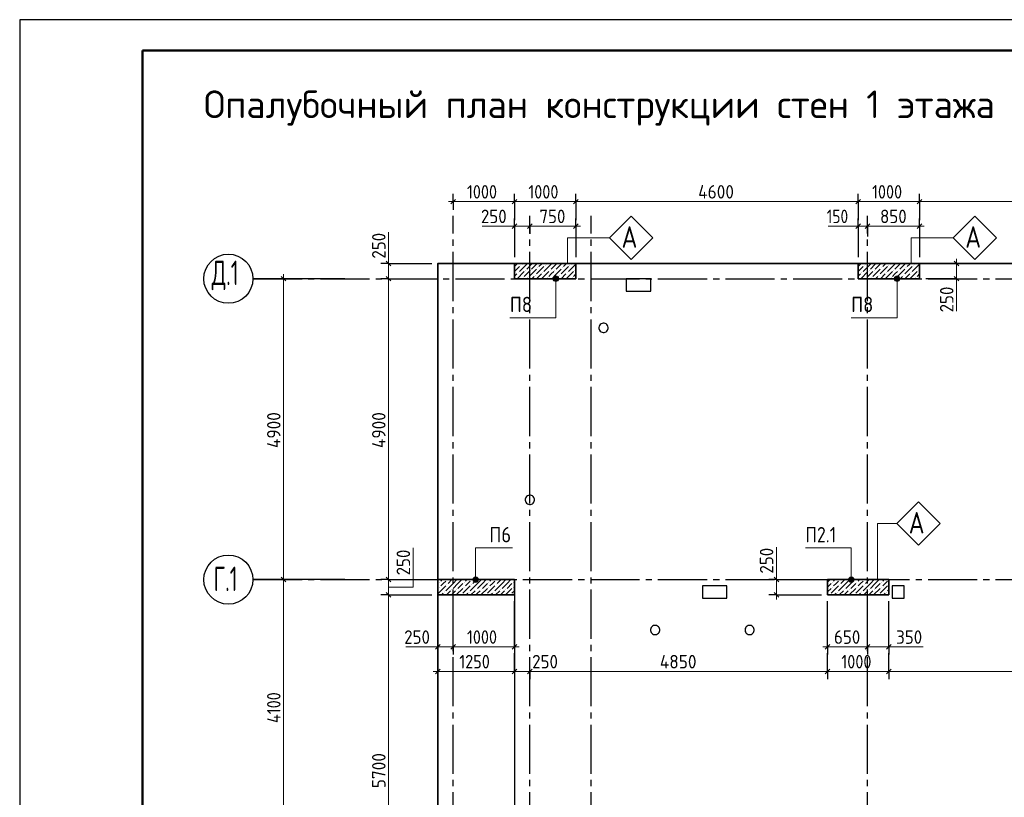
# Model space of a CAD drawing. Header units: millimetres. Extents: x 0 to 59400, y 0 to 42000.
# Tile 3 of 11: x 0 to 16042, y 29337 to 42000. Entities that reach past the tile are written whole.
import ezdxf

# ---------------------------------------------------------------- set-up
doc = ezdxf.new("R2010")
doc.units = ezdxf.units.MM
doc.linetypes.add('______2', pattern=[270, 200, -70])
doc.linetypes.add('______5', pattern=[1100, 800, -100, 100, -100])
for name, color, linetype, lineweight in [('Standard', 7, 'Continuous', 25), ('ЖБ Перекрытие верхний уровень', 7, 'Continuous', 18), ('Общий01', 7, 'Continuous', 13), ('Позиционная метка линия выноска', 7, 'Continuous', 13), ('Примечания', 7, 'Continuous', 13), ('Размерная линия_ общее', 7, 'Continuous', 13), ('Текст_ общее', 7, 'Continuous', 25)]:
    doc.layers.add(name, color=color, linetype=linetype, lineweight=lineweight)
doc.layers.add('ЖБ Пилон', color=7, linetype='______2', lineweight=13, true_color=0xa0a0a0)
doc.layers.add('Оси', color=7, linetype='______5', lineweight=13, true_color=0x656565)
doc.styles.add('ISOCPEUR', font='txt')

msp = doc.modelspace()

# ---------------------------------------------------------------- hatches: boundary and pattern name
at = {"layer": 'ЖБ Пилон', "linetype": 'Continuous', "lineweight": 18, "transparency": 33554687}
for points in [[(8116, 37879), (8121, 37884), (8126, 37879), (8121, 37874)], [(8156, 37999), (8161, 38004), (8166, 37999), (8161, 37994)], [(8236, 37919), (8241, 37924), (8246, 37919), (8241, 37914)], [(8316, 37919), (8321, 37924), (8326, 37919), (8321, 37914)], [(8436, 37959), (8441, 37964), (8446, 37959), (8441, 37954)], [(8516, 37879), (8521, 37884), (8526, 37879), (8521, 37874)], [(8556, 37999), (8561, 38004), (8566, 37999), (8561, 37994)], [(8636, 37919), (8641, 37924), (8646, 37919), (8641, 37914)], [(8716, 37919), (8721, 37924), (8726, 37919), (8721, 37914)], [(8836, 37959), (8841, 37964), (8846, 37959), (8841, 37954)], [(8916, 37879), (8921, 37884), (8926, 37879), (8921, 37874)], [(8956, 37999), (8961, 38004), (8966, 37999), (8961, 37994)], [(9036, 37919), (9041, 37924), (9046, 37919), (9041, 37914)], [(13716, 37879), (13721, 37884), (13726, 37879), (13721, 37874)], [(13756, 37999), (13761, 38004), (13766, 37999), (13761, 37994)], [(13836, 37919), (13841, 37924), (13846, 37919), (13841, 37914)], [(13916, 37919), (13921, 37924), (13926, 37919), (13921, 37914)], [(14036, 37959), (14041, 37964), (14046, 37959), (14041, 37954)], [(14116, 37879), (14121, 37884), (14126, 37879), (14121, 37874)], [(14156, 37999), (14161, 38004), (14166, 37999), (14161, 37994)], [(14236, 37919), (14241, 37924), (14246, 37919), (14241, 37914)], [(14316, 37919), (14321, 37924), (14326, 37919), (14321, 37914)], [(14436, 37959), (14441, 37964), (14446, 37959), (14441, 37954)], [(14516, 37879), (14521, 37884), (14526, 37879), (14521, 37874)], [(14556, 37999), (14561, 38004), (14566, 37999), (14561, 37994)], [(14636, 37919), (14641, 37924), (14646, 37919), (14641, 37914)], [(8196, 37799), (8201, 37804), (8206, 37799), (8201, 37794)], [(8276, 37799), (8281, 37804), (8286, 37799), (8281, 37794)], [(8396, 37839), (8401, 37844), (8406, 37839), (8401, 37834)], [(8596, 37799), (8601, 37804), (8606, 37799), (8601, 37794)], [(8676, 37799), (8681, 37804), (8686, 37799), (8681, 37794)], [(8796, 37839), (8801, 37844), (8806, 37839), (8801, 37834)], [(8996, 37799), (9001, 37804), (9006, 37799), (9001, 37794)], [(13796, 37799), (13801, 37804), (13806, 37799), (13801, 37794)], [(13876, 37799), (13881, 37804), (13886, 37799), (13881, 37794)], [(13996, 37839), (14001, 37844), (14006, 37839), (14001, 37834)], [(14196, 37799), (14201, 37804), (14206, 37799), (14201, 37794)], [(14276, 37799), (14281, 37804), (14286, 37799), (14281, 37794)], [(14396, 37839), (14401, 37844), (14406, 37839), (14401, 37834)], [(14596, 37799), (14601, 37804), (14606, 37799), (14601, 37794)], [(6836, 32839), (6841, 32844), (6846, 32839), (6841, 32834)], [(6836, 32759), (6841, 32764), (6846, 32759), (6841, 32754)], [(6956, 32879), (6958, 32882), (6963, 32882), (6966, 32879), (6961, 32874)], [(6956, 32799), (6961, 32804), (6966, 32799), (6961, 32794)], [(7236, 32839), (7241, 32844), (7246, 32839), (7241, 32834)], [(7236, 32759), (7241, 32764), (7246, 32759), (7241, 32754)], [(7356, 32879), (7358, 32882), (7363, 32882), (7366, 32879), (7361, 32874)], [(7356, 32799), (7361, 32804), (7366, 32799), (7361, 32794)], [(7636, 32839), (7641, 32844), (7646, 32839), (7641, 32834)], [(7636, 32759), (7641, 32764), (7646, 32759), (7641, 32754)], [(7756, 32879), (7758, 32882), (7763, 32882), (7766, 32879), (7761, 32874)], [(7756, 32799), (7761, 32804), (7766, 32799), (7761, 32794)], [(8036, 32839), (8041, 32844), (8046, 32839), (8041, 32834)], [(8036, 32759), (8041, 32764), (8046, 32759), (8041, 32754)], [(13236, 32839), (13241, 32844), (13246, 32839), (13241, 32834)], [(13236, 32759), (13241, 32764), (13246, 32759), (13241, 32754)], [(13356, 32879), (13358, 32882), (13363, 32882), (13366, 32879), (13361, 32874)], [(13356, 32799), (13361, 32804), (13366, 32799), (13361, 32794)], [(13636, 32839), (13641, 32844), (13646, 32839), (13641, 32834)], [(13636, 32759), (13641, 32764), (13646, 32759), (13641, 32754)], [(13756, 32879), (13758, 32882), (13763, 32882), (13766, 32879), (13761, 32874)], [(13756, 32799), (13761, 32804), (13766, 32799), (13761, 32794)], [(14036, 32839), (14041, 32844), (14046, 32839), (14041, 32834)], [(14036, 32759), (14041, 32764), (14046, 32759), (14041, 32754)], [(14156, 32879), (14158, 32882), (14163, 32882), (14163, 32876), (14161, 32874)], [(14156, 32799), (14161, 32804), (14163, 32802), (14163, 32796), (14161, 32794)], [(6916, 32679), (6921, 32684), (6926, 32679), (6921, 32674)], [(7036, 32719), (7041, 32724), (7046, 32719), (7041, 32714)], [(7116, 32719), (7121, 32724), (7126, 32719), (7121, 32714)], [(7196, 32639), (7201, 32644), (7206, 32639), (7201, 32634)], [(7316, 32679), (7321, 32684), (7326, 32679), (7321, 32674)], [(7436, 32719), (7441, 32724), (7446, 32719), (7441, 32714)], [(7516, 32719), (7521, 32724), (7526, 32719), (7521, 32714)], [(7596, 32639), (7601, 32644), (7606, 32639), (7601, 32634)], [(7716, 32679), (7721, 32684), (7726, 32679), (7721, 32674)], [(7836, 32719), (7841, 32724), (7846, 32719), (7841, 32714)], [(7916, 32719), (7921, 32724), (7926, 32719), (7921, 32714)], [(7996, 32639), (8001, 32644), (8006, 32639), (8001, 32634)], [(13196, 32639), (13201, 32644), (13206, 32639), (13201, 32634)], [(13316, 32679), (13321, 32684), (13326, 32679), (13321, 32674)], [(13436, 32719), (13441, 32724), (13446, 32719), (13441, 32714)], [(13516, 32719), (13521, 32724), (13526, 32719), (13521, 32714)], [(13596, 32639), (13601, 32644), (13606, 32639), (13601, 32634)], [(13716, 32679), (13721, 32684), (13726, 32679), (13721, 32674)], [(13836, 32719), (13841, 32724), (13846, 32719), (13841, 32714)], [(13916, 32719), (13921, 32724), (13926, 32719), (13921, 32714)], [(13996, 32639), (14001, 32644), (14006, 32639), (14001, 32634)], [(14116, 32679), (14121, 32684), (14126, 32679), (14121, 32674)]]:
    msp.add_hatch(color=7, dxfattribs=at).paths.add_polyline_path(points, flags=16)
at = {"layer": 'Общий01', "linetype": 'Continuous', "lineweight": 13, "transparency": 33554687}
for points in [[(8691, 37782), (8781, 37782), (8775, 37804)], [(8691, 37782), (8775, 37804), (8697, 37804)], [(8697, 37760), (8781, 37782), (8691, 37782)], [(8697, 37804), (8775, 37804), (8758, 37821)], [(8697, 37804), (8758, 37821), (8713, 37821)], [(8697, 37760), (8775, 37760), (8781, 37782)], [(8713, 37743), (8775, 37760), (8697, 37760)], [(8713, 37821), (8758, 37821), (8736, 37827)], [(8713, 37743), (8758, 37743), (8775, 37760)], [(8758, 37743), (8713, 37743), (8736, 37737)], [(14251, 37782), (14341, 37782), (14335, 37804)], [(14251, 37782), (14335, 37804), (14257, 37804)], [(14257, 37760), (14341, 37782), (14251, 37782)], [(14257, 37804), (14335, 37804), (14318, 37821)], [(14257, 37804), (14318, 37821), (14273, 37821)], [(14257, 37760), (14335, 37760), (14341, 37782)], [(14273, 37743), (14335, 37760), (14257, 37760)], [(14273, 37821), (14318, 37821), (14296, 37827)], [(14273, 37743), (14318, 37743), (14335, 37760)], [(14318, 37743), (14273, 37743), (14296, 37737)], [(7467, 32904), (7390, 32904), (7384, 32882)], [(7467, 32904), (7384, 32882), (7474, 32882)], [(7451, 32921), (7406, 32921), (7390, 32904)], [(7451, 32921), (7390, 32904), (7467, 32904)], [(7406, 32921), (7451, 32921), (7429, 32927)], [(13589, 32904), (13511, 32904), (13505, 32882)], [(13589, 32904), (13505, 32882), (13595, 32882)], [(13573, 32921), (13528, 32921), (13511, 32904)], [(13573, 32921), (13511, 32904), (13589, 32904)], [(13528, 32921), (13573, 32921), (13550, 32927)], [(7474, 32882), (7384, 32882), (7390, 32860)], [(7474, 32882), (7390, 32860), (7467, 32860)], [(7467, 32860), (7390, 32860), (7406, 32843)], [(7467, 32860), (7406, 32843), (7451, 32843)], [(7451, 32843), (7406, 32843), (7429, 32837)], [(13595, 32882), (13505, 32882), (13511, 32860)], [(13595, 32882), (13511, 32860), (13589, 32860)], [(13589, 32860), (13511, 32860), (13528, 32843)], [(13589, 32860), (13528, 32843), (13573, 32843)], [(13573, 32843), (13528, 32843), (13550, 32837)]]:
    msp.add_hatch(color=7, dxfattribs=at).paths.add_polyline_path(points)

# ---------------------------------------------------------------- linework, layer by layer
at = {"layer": 'Standard', "color": 7, "linetype": 'Continuous', "lineweight": 25, "transparency": 33554687}
msp.add_line((2000, 41500), (2000, 1058), dxfattribs=at)
msp.add_lwpolyline([(0, 0), (59400, 0), (59400, 42000), (0, 42000), (0, 0)], close=True, dxfattribs=at)
at = {"layer": 'Standard', "color": 7, "linetype": 'Continuous', "lineweight": 50, "transparency": 33554687}
msp.add_lwpolyline([(2000, 41500), (58900, 41500), (58900, 500), (2000, 500), (2000, 41500)], close=True, dxfattribs=at)
at = {"layer": 'Standard', "color": 7, "linetype": 'Continuous', "lineweight": 18, "transparency": 33554687}
msp.add_lwpolyline([(58900, 41500), (2000, 41500), (2000, 6000), (58900, 6000), (58900, 41500)], dxfattribs=at)
at = {"layer": 'Standard', "color": 7, "linetype": 'Continuous', "lineweight": 13, "transparency": 33554687}
msp.add_lwpolyline([(6813, 19532), (55406, 19532), (55406, 38032), (6813, 38032), (6813, 19532)], dxfattribs=at)
at = {"layer": 'Standard', "color": 7, "linetype": 'Continuous', "lineweight": 35, "transparency": 33554687}
msp.add_lwpolyline([(6813, 19532), (55406, 19532), (55406, 38032), (6813, 38032), (6813, 19532)], dxfattribs=at)
at = {"layer": 'ЖБ Перекрытие верхний уровень', "color": 253, "linetype": 'Continuous', "lineweight": -3, "true_color": 0xa0a0a0, "transparency": 33554687}
for p, q in [((25313, 38032), (6813, 38032)), ((6813, 38032), (6813, 32632)), ((10283, 37782), (9883, 37782)), ((9883, 37782), (9883, 37582)), ((10283, 37582), (10283, 37782)), ((9883, 37582), (10283, 37582)), ((9442, 37007), (9438, 36990)), ((9438, 36990), (9438, 36974)), ((9438, 36974), (9442, 36957)), ((9449, 37022), (9442, 37007)), ((9442, 36957), (9449, 36942)), ((9459, 37035), (9449, 37022)), ((9449, 36942), (9459, 36929)), ((9473, 37046), (9459, 37035)), ((9459, 36929), (9473, 36918)), ((9488, 37053), (9473, 37046)), ((9473, 36918), (9488, 36911)), ((9504, 37057), (9488, 37053)), ((9488, 36911), (9504, 36907)), ((9521, 37057), (9504, 37057)), ((9504, 36907), (9521, 36907)), ((9538, 37053), (9521, 37057)), ((9521, 36907), (9538, 36911)), ((9553, 37046), (9538, 37053)), ((9538, 36911), (9553, 36918)), ((9566, 37035), (9553, 37046)), ((9553, 36918), (9566, 36929)), ((9577, 37022), (9566, 37035)), ((9566, 36929), (9577, 36942)), ((9584, 37007), (9577, 37022)), ((9577, 36942), (9584, 36957)), ((9588, 36990), (9584, 37007)), ((9584, 36957), (9588, 36974)), ((9588, 36974), (9588, 36990)), ((8242, 34207), (8238, 34190)), ((8238, 34190), (8238, 34174)), ((8238, 34174), (8242, 34157)), ((8249, 34222), (8242, 34207)), ((8259, 34235), (8249, 34222)), ((8273, 34246), (8259, 34235)), ((8288, 34253), (8273, 34246)), ((8304, 34257), (8288, 34253)), ((8321, 34257), (8304, 34257)), ((8338, 34253), (8321, 34257)), ((8353, 34246), (8338, 34253)), ((8366, 34235), (8353, 34246)), ((8377, 34222), (8366, 34235)), ((8384, 34207), (8377, 34222)), ((8388, 34190), (8384, 34207)), ((8384, 34157), (8388, 34174)), ((8388, 34174), (8388, 34190)), ((8242, 34157), (8249, 34142)), ((8249, 34142), (8259, 34129)), ((8259, 34129), (8273, 34118)), ((8273, 34118), (8288, 34111)), ((8288, 34111), (8304, 34107)), ((8304, 34107), (8321, 34107)), ((8321, 34107), (8338, 34111)), ((8338, 34111), (8353, 34118)), ((8353, 34118), (8366, 34129)), ((8366, 34129), (8377, 34142)), ((8377, 34142), (8384, 34157)), ((11523, 32782), (11123, 32782)), ((11123, 32782), (11123, 32582)), ((11523, 32582), (11523, 32782)), ((14413, 32782), (14213, 32782)), ((14213, 32782), (14213, 32582)), ((14413, 32582), (14413, 32782)), ((6813, 32632), (8063, 32632)), ((8063, 32632), (8063, 26682)), ((11123, 32582), (11523, 32582)), ((14213, 32582), (14413, 32582)), ((10282, 32087), (10278, 32070)), ((10289, 32102), (10282, 32087)), ((10299, 32115), (10289, 32102)), ((10313, 32126), (10299, 32115)), ((10328, 32133), (10313, 32126)), ((10344, 32137), (10328, 32133)), ((10361, 32137), (10344, 32137)), ((10378, 32133), (10361, 32137)), ((10393, 32126), (10378, 32133)), ((10406, 32115), (10393, 32126)), ((10417, 32102), (10406, 32115)), ((10424, 32087), (10417, 32102)), ((10428, 32070), (10424, 32087)), ((11822, 32087), (11818, 32070)), ((11829, 32102), (11822, 32087)), ((11839, 32115), (11829, 32102)), ((11853, 32126), (11839, 32115)), ((11868, 32133), (11853, 32126)), ((11884, 32137), (11868, 32133)), ((11901, 32137), (11884, 32137)), ((11918, 32133), (11901, 32137)), ((11933, 32126), (11918, 32133)), ((11946, 32115), (11933, 32126)), ((11957, 32102), (11946, 32115)), ((11964, 32087), (11957, 32102)), ((11968, 32070), (11964, 32087)), ((10278, 32070), (10278, 32054)), ((10278, 32054), (10282, 32037)), ((10282, 32037), (10289, 32022)), ((10289, 32022), (10299, 32009)), ((10299, 32009), (10313, 31998)), ((10313, 31998), (10328, 31991)), ((10328, 31991), (10344, 31987)), ((10344, 31987), (10361, 31987)), ((10361, 31987), (10378, 31991)), ((10378, 31991), (10393, 31998)), ((10393, 31998), (10406, 32009)), ((10406, 32009), (10417, 32022)), ((10417, 32022), (10424, 32037)), ((10424, 32037), (10428, 32054)), ((10428, 32054), (10428, 32070)), ((11818, 32070), (11818, 32054)), ((11818, 32054), (11822, 32037)), ((11822, 32037), (11829, 32022)), ((11829, 32022), (11839, 32009)), ((11839, 32009), (11853, 31998)), ((11853, 31998), (11868, 31991)), ((11868, 31991), (11884, 31987)), ((11884, 31987), (11901, 31987)), ((11901, 31987), (11918, 31991)), ((11918, 31991), (11933, 31998)), ((11933, 31998), (11946, 32009)), ((11946, 32009), (11957, 32022)), ((11957, 32022), (11964, 32037)), ((11964, 32037), (11968, 32054)), ((11968, 32054), (11968, 32070))]:
    msp.add_line(p, q, dxfattribs=at)
at = {"layer": 'ЖБ Пилон', "color": 7, "linetype": 'Continuous', "lineweight": 35, "transparency": 33554687}
for p, q in [((8063, 38032), (8063, 37782)), ((9063, 38032), (8063, 38032)), ((9063, 37782), (9063, 38032)), ((13663, 38032), (13663, 37782)), ((14663, 38032), (13663, 38032)), ((14663, 37782), (14663, 38032)), ((8063, 37782), (9063, 37782)), ((13663, 37782), (14663, 37782)), ((6813, 32882), (6813, 32632)), ((8063, 32882), (6813, 32882)), ((8063, 32632), (8063, 32882)), ((13163, 32882), (13163, 32632)), ((14163, 32882), (13163, 32882)), ((14163, 32632), (14163, 32882)), ((6813, 32632), (8063, 32632)), ((13163, 32632), (14163, 32632))]:
    msp.add_line(p, q, dxfattribs=at)
at = {"layer": 'ЖБ Пилон', "color": 251, "linetype": 'Continuous', "lineweight": 18, "true_color": 0x494949, "transparency": 33554687}
for p, q in [((8101, 38019), (8113, 38032)), ((8193, 38032), (8181, 38019)), ((8273, 38032), (8261, 38019)), ((8341, 38019), (8353, 38032)), ((8501, 38019), (8513, 38032)), ((8593, 38032), (8581, 38019)), ((8673, 38032), (8661, 38019)), ((8741, 38019), (8753, 38032)), ((8901, 38019), (8913, 38032)), ((8993, 38032), (8981, 38019)), ((9063, 38021), (9061, 38019)), ((13701, 38019), (13713, 38032)), ((13793, 38032), (13781, 38019)), ((13873, 38032), (13861, 38019)), ((13941, 38019), (13953, 38032)), ((14101, 38019), (14113, 38032)), ((14193, 38032), (14181, 38019)), ((14273, 38032), (14261, 38019)), ((14341, 38019), (14353, 38032)), ((14501, 38019), (14513, 38032)), ((14593, 38032), (14581, 38019)), ((14663, 38021), (14661, 38019)), ((8063, 37981), (8101, 38019)), ((8141, 37979), (8063, 37901)), ((8221, 37899), (8103, 37782)), ((8261, 38019), (8141, 37899)), ((8341, 38019), (8261, 37939)), ((8261, 37859), (8301, 37899)), ((8421, 37939), (8301, 37819)), ((8421, 38019), (8341, 37939)), ((8541, 37979), (8421, 37859)), ((8461, 37979), (8501, 38019)), ((8621, 37899), (8503, 37782)), ((8661, 38019), (8541, 37899)), ((8741, 38019), (8661, 37939)), ((8661, 37859), (8701, 37899)), ((8821, 37939), (8701, 37819)), ((8821, 38019), (8741, 37939)), ((8941, 37979), (8821, 37859)), ((8861, 37979), (8901, 38019)), ((9021, 37899), (8903, 37782)), ((9061, 38019), (8941, 37899)), ((9063, 37941), (9061, 37939)), ((9061, 37859), (9063, 37861)), ((13663, 37981), (13701, 38019)), ((13741, 37979), (13663, 37901)), ((13821, 37899), (13703, 37782)), ((13861, 38019), (13741, 37899)), ((13941, 38019), (13861, 37939)), ((13861, 37859), (13901, 37899)), ((14021, 37939), (13901, 37819)), ((14021, 38019), (13941, 37939)), ((14141, 37979), (14021, 37859)), ((14061, 37979), (14101, 38019)), ((14221, 37899), (14103, 37782)), ((14261, 38019), (14141, 37899)), ((14341, 38019), (14261, 37939)), ((14261, 37859), (14301, 37899)), ((14421, 37939), (14301, 37819)), ((14421, 38019), (14341, 37939)), ((14541, 37979), (14421, 37859)), ((14461, 37979), (14501, 38019)), ((14621, 37899), (14503, 37782)), ((14661, 38019), (14541, 37899)), ((14663, 37941), (14661, 37939)), ((14661, 37859), (14663, 37861)), ((8101, 37859), (8063, 37821)), ((8221, 37819), (8261, 37859)), ((8343, 37782), (8381, 37819)), ((8501, 37859), (8423, 37782)), ((8621, 37819), (8661, 37859)), ((8743, 37782), (8781, 37819)), ((8901, 37859), (8823, 37782)), ((9021, 37819), (9061, 37859)), ((13701, 37859), (13663, 37821)), ((13821, 37819), (13861, 37859)), ((13943, 37782), (13981, 37819)), ((14101, 37859), (14023, 37782)), ((14221, 37819), (14261, 37859)), ((14343, 37782), (14381, 37819)), ((14501, 37859), (14423, 37782)), ((14621, 37819), (14661, 37859)), ((6821, 32819), (6813, 32811)), ((6821, 32739), (6813, 32731)), ((6941, 32779), (6821, 32659)), ((6883, 32882), (6861, 32859)), ((6861, 32779), (6901, 32819)), ((6901, 32819), (6941, 32859)), ((7061, 32819), (6941, 32699)), ((7043, 32882), (6981, 32819)), ((7123, 32882), (7061, 32819)), ((7141, 32819), (7061, 32739)), ((7221, 32739), (7113, 32632)), ((7141, 32819), (7203, 32882)), ((7221, 32819), (7141, 32739)), ((7341, 32779), (7221, 32659)), ((7283, 32882), (7261, 32859)), ((7261, 32779), (7301, 32819)), ((7301, 32819), (7341, 32859)), ((7461, 32819), (7341, 32699)), ((7443, 32882), (7381, 32819)), ((7523, 32882), (7461, 32819)), ((7541, 32819), (7461, 32739)), ((7621, 32739), (7513, 32632)), ((7541, 32819), (7603, 32882)), ((7621, 32819), (7541, 32739)), ((7741, 32779), (7621, 32659)), ((7683, 32882), (7661, 32859)), ((7661, 32779), (7701, 32819)), ((7701, 32819), (7741, 32859)), ((7861, 32819), (7741, 32699)), ((7843, 32882), (7781, 32819)), ((7923, 32882), (7861, 32819)), ((7941, 32819), (7861, 32739)), ((8021, 32739), (7913, 32632)), ((7941, 32819), (8003, 32882)), ((8021, 32819), (7941, 32739)), ((8063, 32861), (8061, 32859)), ((8061, 32779), (8063, 32781)), ((13163, 32841), (13203, 32882)), ((13221, 32819), (13163, 32761)), ((13221, 32739), (13163, 32681)), ((13341, 32779), (13221, 32659)), ((13283, 32882), (13261, 32859)), ((13261, 32779), (13301, 32819)), ((13301, 32819), (13341, 32859)), ((13461, 32819), (13341, 32699)), ((13443, 32882), (13381, 32819)), ((13523, 32882), (13461, 32819)), ((13541, 32819), (13461, 32739)), ((13621, 32739), (13513, 32632)), ((13541, 32819), (13603, 32882)), ((13621, 32819), (13541, 32739)), ((13741, 32779), (13621, 32659)), ((13683, 32882), (13661, 32859)), ((13661, 32779), (13701, 32819)), ((13701, 32819), (13741, 32859)), ((13861, 32819), (13741, 32699)), ((13843, 32882), (13781, 32819)), ((13923, 32882), (13861, 32819)), ((13941, 32819), (13861, 32739)), ((14021, 32739), (13913, 32632)), ((13941, 32819), (14003, 32882)), ((14021, 32819), (13941, 32739)), ((14141, 32779), (14021, 32659)), ((14083, 32882), (14061, 32859)), ((14061, 32779), (14101, 32819)), ((14101, 32819), (14141, 32859)), ((6901, 32659), (6873, 32632)), ((7021, 32699), (6953, 32632)), ((7033, 32632), (7061, 32659)), ((7061, 32659), (7101, 32699)), ((7301, 32659), (7273, 32632)), ((7421, 32699), (7353, 32632)), ((7433, 32632), (7461, 32659)), ((7461, 32659), (7501, 32699)), ((7701, 32659), (7673, 32632)), ((7821, 32699), (7753, 32632)), ((7833, 32632), (7861, 32659)), ((7861, 32659), (7901, 32699)), ((8063, 32701), (8021, 32659)), ((13301, 32659), (13273, 32632)), ((13421, 32699), (13353, 32632)), ((13433, 32632), (13461, 32659)), ((13461, 32659), (13501, 32699)), ((13701, 32659), (13673, 32632)), ((13821, 32699), (13753, 32632)), ((13833, 32632), (13861, 32659)), ((13861, 32659), (13901, 32699)), ((14101, 32659), (14073, 32632)), ((14163, 32721), (14141, 32699)), ((14163, 32641), (14153, 32632))]:
    msp.add_line(p, q, dxfattribs=at)
at = {"layer": 'Общий01', "color": 7, "linetype": 'Continuous', "lineweight": 13, "transparency": 33554687}
for p, q in [((8691, 37782), (8691, 37782)), ((8736, 37827), (8736, 37827)), ((8736, 37737), (8736, 37737)), ((8781, 37782), (8781, 37782)), ((14251, 37782), (14251, 37782)), ((14296, 37827), (14296, 37827)), ((14296, 37737), (14296, 37737)), ((14341, 37782), (14341, 37782)), ((7429, 32927), (7429, 32927)), ((13550, 32927), (13550, 32927)), ((7384, 32882), (7384, 32882)), ((7429, 32837), (7429, 32837)), ((7474, 32882), (7474, 32882)), ((13505, 32882), (13505, 32882)), ((13550, 32837), (13550, 32837)), ((13595, 32882), (13595, 32882))]:
    msp.add_line(p, q, dxfattribs=at)
for points in [[(7987, 37147), (8736, 37147), (8736, 37782)], [(13547, 37147), (14296, 37147), (14296, 37782)], [(8028, 33397), (7429, 33397), (7429, 32882)], [(12801, 33397), (13550, 33397), (13550, 32882)]]:
    msp.add_lwpolyline(points, dxfattribs=at)
for centre in [(8736, 37782), (14296, 37782), (7429, 32882), (13550, 32882)]:
    msp.add_circle(centre, 45, dxfattribs=at)
at = {"layer": 'Оси', "color": 8, "linetype": '______5', "lineweight": -3, "transparency": 33554687}
for p, q in [((7063, 16519), (7063, 38805)), ((8313, 16519), (8313, 38805)), ((9313, 16519), (9313, 38805)), ((13813, 16519), (13813, 38805)), ((3800, 37782), (26015, 37782)), ((3800, 32882), (26015, 32882))]:
    msp.add_line(p, q, dxfattribs=at)
at = {"layer": 'Оси', "color": 7, "linetype": 'Continuous', "lineweight": 25, "transparency": 33554687}
for p, q in [((5300, 37782), (3800, 37782)), ((5300, 32882), (3800, 32882))]:
    msp.add_line(p, q, dxfattribs=at)
for centre in [(3400, 37782), (3400, 32882)]:
    msp.add_circle(centre, 400, dxfattribs=at)
at = {"layer": 'Позиционная метка линия выноска', "color": 7, "linetype": 'Continuous', "lineweight": 13, "transparency": 33554687}
for points in [[(9610, 38450), (9963, 38803), (10317, 38450), (9963, 38096), (9610, 38450)], [(15210, 38450), (15563, 38803), (15917, 38450), (15563, 38096), (15210, 38450)], [(9610, 38450), (8923, 38450), (8923, 38032)], [(15210, 38450), (14523, 38450), (14523, 38032)], [(14289, 33795), (14643, 34149), (14996, 33795), (14643, 33442), (14289, 33795)], [(14289, 33795), (13979, 33795), (13979, 32882)]]:
    msp.add_lwpolyline(points, dxfattribs=at)
at = {"layer": 'Примечания', "color": 7, "linetype": 'Continuous', "lineweight": 13, "transparency": 33554687}
for p, q in [((6011, 38542), (6011, 38032)), ((8063, 38637), (7533, 38637)), ((13663, 38637), (13173, 38637)), ((15264, 37782), (15264, 37252)), ((12329, 32882), (12329, 33412)), ((6813, 31786), (6293, 31786)), ((14163, 31786), (14723, 31786))]:
    msp.add_line(p, q, dxfattribs=at)
msp.add_lwpolyline([(6011, 32759), (6411, 32759), (6411, 33399)], dxfattribs=at)
at = {"layer": 'Размерная линия_ общее', "color": 253, "linetype": 'Continuous', "lineweight": -3, "true_color": 0xa0a0a0, "transparency": 33554687}
for p, q in [((7063, 39037), (7063, 39162)), ((8063, 39037), (8063, 39162)), ((9063, 39037), (9063, 39162)), ((13663, 39037), (13663, 39162)), ((14663, 39037), (14663, 39162)), ((7063, 39037), (7063, 38912)), ((7063, 39037), (7063, 38905)), ((8063, 39037), (8063, 38912)), ((8063, 39037), (8063, 38737)), ((9063, 39037), (9063, 38912)), ((9063, 39037), (9063, 38737)), ((13663, 39037), (13663, 38912)), ((13663, 39037), (13663, 38737)), ((14663, 39037), (14663, 38912)), ((14663, 39037), (14663, 38737)), ((8063, 38637), (8063, 38762)), ((8313, 38637), (8313, 38762)), ((9063, 38637), (9063, 38762)), ((13663, 38637), (13663, 38762)), ((13813, 38637), (13813, 38762)), ((14663, 38637), (14663, 38762)), ((8063, 38637), (8063, 38512)), ((8063, 38637), (8063, 38132)), ((8313, 38637), (8313, 38512)), ((8313, 38637), (8313, 38617)), ((9063, 38637), (9063, 38512)), ((9063, 38637), (9063, 38132)), ((13663, 38637), (13663, 38512)), ((13663, 38637), (13663, 38132)), ((13813, 38637), (13813, 38512)), ((13813, 38637), (13813, 38472)), ((14663, 38637), (14663, 38512)), ((14663, 38637), (14663, 38132)), ((6011, 38032), (5886, 38032)), ((6011, 38032), (6136, 38032)), ((6011, 38032), (6713, 38032)), ((15264, 38032), (14763, 38032)), ((15264, 38032), (15139, 38032)), ((15264, 38032), (15389, 38032)), ((4300, 37782), (4000, 37782)), ((4300, 37782), (4175, 37782)), ((4300, 37782), (4425, 37782)), ((6011, 37782), (5886, 37782)), ((6011, 37782), (6136, 37782)), ((15264, 37782), (14763, 37782)), ((15264, 37782), (15139, 37782)), ((15264, 37782), (15389, 37782)), ((4300, 32882), (4175, 32882)), ((4300, 32882), (4425, 32882)), ((6011, 32882), (5886, 32882)), ((6011, 32882), (6136, 32882)), ((12329, 32882), (12204, 32882)), ((12329, 32882), (12454, 32882)), ((12329, 32882), (13063, 32882)), ((6011, 32632), (5886, 32632)), ((6011, 32632), (6136, 32632)), ((12329, 32632), (12204, 32632)), ((12329, 32632), (12454, 32632)), ((12329, 32632), (13063, 32632)), ((13163, 31786), (13163, 32532)), ((6813, 31786), (6813, 31911)), ((6813, 31786), (6813, 31661)), ((7063, 31786), (7063, 31911)), ((7063, 31786), (7063, 31661)), ((7063, 31786), (7063, 31786)), ((8063, 31786), (8063, 31911)), ((8063, 31786), (8063, 31661)), ((13163, 31786), (13163, 31911)), ((13163, 31786), (13163, 31661)), ((13813, 31786), (13813, 31911)), ((13813, 31786), (13813, 31661)), ((14163, 31786), (14163, 31911)), ((14163, 31786), (14163, 31661)), ((6813, 31386), (6813, 31686)), ((6813, 31386), (6813, 31511)), ((8063, 31386), (8063, 31511)), ((8313, 31386), (8313, 31511)), ((13163, 31386), (13163, 31511)), ((14163, 31386), (14163, 31511)), ((6813, 31386), (6813, 31261)), ((8063, 31386), (8063, 31261)), ((8313, 31386), (8313, 31261)), ((13163, 31386), (13163, 31261)), ((14163, 31386), (14163, 31261))]:
    msp.add_line(p, q, dxfattribs=at)
at = {"layer": 'Размерная линия_ общее', "color": 7, "linetype": 'Continuous', "lineweight": 13, "transparency": 33554687}
for p, q in [((7063, 39037), (6988, 39037)), ((7063, 39037), (8063, 39037)), ((8063, 39037), (9063, 39037)), ((9063, 39037), (13663, 39037)), ((13663, 39037), (14663, 39037)), ((14663, 39037), (19263, 39037)), ((8063, 38637), (7988, 38637)), ((8063, 38637), (8313, 38637)), ((8313, 38637), (9063, 38637)), ((9063, 38637), (9138, 38637)), ((13663, 38637), (13588, 38637)), ((13663, 38637), (13813, 38637)), ((13813, 38637), (14663, 38637)), ((14663, 38637), (14738, 38637)), ((6011, 38032), (6011, 38107)), ((15264, 38032), (15264, 38107)), ((15264, 38032), (15264, 37782)), ((4300, 37782), (4300, 37857)), ((4300, 32882), (4300, 37782)), ((15264, 37782), (15264, 37707)), ((12329, 32882), (12329, 32957)), ((4300, 28782), (4300, 32882)), ((6011, 32882), (6011, 32632)), ((6011, 32632), (6011, 26932)), ((12329, 32632), (12329, 32557)), ((6813, 31786), (6738, 31786)), ((6813, 31786), (7063, 31786)), ((7063, 31786), (8063, 31786)), ((8063, 31786), (8138, 31786)), ((13163, 31786), (13088, 31786)), ((13813, 31786), (13163, 31786)), ((14163, 31786), (13813, 31786)), ((14163, 31786), (14238, 31786)), ((6813, 31386), (6738, 31386)), ((6813, 31386), (8063, 31386)), ((8063, 31386), (8313, 31386)), ((8313, 31386), (13163, 31386)), ((13163, 31386), (14163, 31386)), ((14163, 31386), (19363, 31386))]:
    msp.add_line(p, q, dxfattribs=at)
at = {"layer": 'Размерная линия_ общее', "color": 7, "linetype": 'Continuous', "lineweight": 25, "transparency": 33554687}
for p, q in [((7025, 38999), (7100, 39074)), ((8025, 38999), (8100, 39074)), ((9025, 38999), (9100, 39074)), ((13625, 38999), (13700, 39074)), ((14625, 38999), (14700, 39074)), ((8025, 38599), (8100, 38674)), ((8275, 38599), (8350, 38674)), ((9025, 38599), (9100, 38674)), ((13625, 38599), (13700, 38674)), ((13775, 38599), (13850, 38674)), ((14625, 38599), (14700, 38674)), ((5973, 38070), (6048, 37994)), ((15227, 38070), (15302, 37994)), ((4338, 37745), (4262, 37820)), ((5973, 37820), (6048, 37745)), ((15227, 37820), (15302, 37745)), ((4338, 32845), (4262, 32920)), ((5973, 32920), (6048, 32845)), ((12367, 32845), (12292, 32920)), ((5973, 32670), (6048, 32594)), ((12367, 32594), (12292, 32670)), ((6775, 31749), (6850, 31824)), ((7025, 31749), (7100, 31824)), ((8025, 31749), (8100, 31824)), ((13200, 31824), (13125, 31749)), ((13850, 31824), (13775, 31749)), ((14200, 31824), (14125, 31749)), ((6775, 31349), (6850, 31424)), ((8025, 31349), (8100, 31424)), ((8275, 31349), (8350, 31424)), ((13125, 31349), (13200, 31424)), ((14125, 31349), (14200, 31424))]:
    msp.add_line(p, q, dxfattribs=at)
at = {"layer": 'Размерная линия_ общее', "color": 7, "linetype": 'Continuous', "lineweight": 13, "transparency": 33554687}
for points in [[(6011, 38032), (6011, 38002), (6011, 38002), (6011, 37782)], [(6011, 37782), (6011, 37497), (6011, 37497), (6011, 36833), (6011, 36833), (6011, 32882)], [(12329, 32632), (12329, 32877), (12329, 32877), (12329, 32882)]]:
    msp.add_lwpolyline(points, dxfattribs=at)
at = {"layer": 'Размерная линия_ общее', "color": 253, "linetype": 'Continuous', "lineweight": -3, "true_color": 0xa0a0a0, "transparency": 33554687}
for points in [[(6011, 37782), (6016, 37782), (6016, 37782), (6713, 37782)], [(4300, 32882), (4283, 32882), (4283, 32882), (4000, 32882)], [(6011, 32882), (6167, 32882), (6167, 32882), (6713, 32882)], [(6011, 32632), (6176, 32632), (6176, 32632), (6713, 32632)], [(6813, 31786), (6813, 31803), (6813, 31803), (6813, 31910), (6813, 31910), (6813, 32532)], [(8063, 31786), (8063, 32140), (8063, 32140), (8063, 32532)], [(13813, 31786), (13813, 31803), (13813, 31803), (13813, 32532)], [(14163, 31786), (14163, 31803), (14163, 31803), (14163, 32532)], [(8063, 31386), (8063, 31403), (8063, 31403), (8063, 31403), (8063, 31403), (8063, 31403), (8063, 31403), (8063, 31403), (8063, 31403), (8063, 31403), (8063, 31403), (8063, 31585), (8063, 31585), (8063, 31686)], [(13163, 31386), (13163, 31403), (13163, 31403), (13163, 31403), (13163, 31403), (13163, 31403), (13163, 31403), (13163, 31686)], [(14163, 31386), (14163, 31403), (14163, 31403), (14163, 31403), (14163, 31403), (14163, 31686)], [(8313, 31386), (8313, 31403), (8313, 31403), (8313, 31403), (8313, 31403), (8313, 31403), (8313, 31403), (8313, 31403), (8313, 31403), (8313, 31403), (8313, 31403), (8313, 31502)]]:
    msp.add_lwpolyline(points, dxfattribs=at)

# ---------------------------------------------------------------- texts
at = {"layer": 'Standard', "color": 7, "linetype": 'Continuous', "lineweight": 35, "transparency": 33554687, "char_height": 350, "attachment_point": 7, "style": 'ISOCPEUR'}
for insert, width in [((9806, 38286), 458.08), ((15406, 38286), 458.08), ((14485, 33632), 458.09)]:
    msp.add_mtext('\\W0.82;А', dxfattribs=dict(at, insert=insert, width=width))
at = {"layer": 'Общий01', "color": 7, "linetype": 'Continuous', "lineweight": 25, "transparency": 33554687, "char_height": 250, "attachment_point": 7, "style": 'ISOCPEUR'}
for s, insert, width in [('\\W0.88;П8', (7987, 37238), 484.99), ('\\W0.88;П8', (13547, 37238), 484.99), ('\\W0.88;П6', (7653, 33489), 484.99), ('\\W0.85;П2.1', (12801, 33489), 681.09)]:
    msp.add_mtext(s, dxfattribs=dict(at, insert=insert, width=width))
at = {"layer": 'Оси', "color": 7, "linetype": 'Continuous', "lineweight": 35, "transparency": 33554687, "char_height": 400, "attachment_point": 7, "style": 'ISOCPEUR'}
for s, insert, width in [('\\W0.65;Д.1', (3128, 37595), 673.3), ('\\W0.63;Г.1', (3160, 32695), 605.94)]:
    msp.add_mtext(s, dxfattribs=dict(at, insert=insert, width=width))
at = {"layer": 'Размерная линия_ общее', "color": 7, "linetype": 'Continuous', "lineweight": 25, "transparency": 33554687, "char_height": 220, "attachment_point": 7, "style": 'ISOCPEUR'}
for s, insert, width in [('\\W0.87;1000', (7288, 39087), 666.91), ('\\W0.87;1000', (8288, 39087), 666.91), ('\\W0.93;4600', (11055, 39087), 740.39), ('\\W0.87;1000', (13888, 39087), 666.9), ('\\W0.91;250', (7515, 38687), 561.98), ('\\W0.91;750', (8468, 38687), 561.99), ('\\W0.83;150', (13149, 38687), 508.57), ('\\W0.91;850', (14018, 38687), 561.99), ('\\W0.91;250', (6265, 31836), 561.99), ('\\W0.87;1000', (7288, 31836), 666.91), ('\\W0.91;650', (13268, 31836), 561.99), ('\\W0.91;350', (14280, 31836), 561.99), ('\\W0.87;1250', (7163, 31436), 666.9), ('\\W0.91;250', (8350, 31436), 561.98), ('\\W0.93;4850', (10430, 31436), 740.39), ('\\W0.87;1000', (13388, 31436), 666.9)]:
    msp.add_mtext(s, dxfattribs=dict(at, insert=insert, width=width))
at = {"layer": 'Размерная линия_ общее', "color": 7, "linetype": 'Continuous', "lineweight": 25, "transparency": 33554687, "char_height": 220, "attachment_point": 7, "rotation": 90, "style": 'ISOCPEUR'}
for s, insert, width in [('\\W0.91;250', (5961, 38109), 561.99), ('\\W0.91;250', (15214, 37234), 561.99), ('\\W0.93;4900', (4250, 35024), 740.39), ('\\W0.93;4900', (5961, 35024), 740.39), ('\\W0.91;250', (6361, 32951), 561.98), ('\\W0.91;250', (12279, 32980), 561.98), ('\\W0.87;4100', (4250, 30546), 689.42), ('\\W0.93;5700', (5961, 29485), 718.09)]:
    msp.add_mtext(s, dxfattribs=dict(at, insert=insert, width=width))
at = {"layer": 'Текст_ общее', "color": 7, "linetype": 'Continuous', "lineweight": 50, "transparency": 33554687, "insert": (3000, 40275), "char_height": 450, "width": 13400.43, "attachment_point": 7, "style": 'ISOCPEUR'}
msp.add_mtext('\\W0.99;Опалубочный план конструкции стен 1 этажа', dxfattribs=at)

doc.saveas('drawing.dxf')
